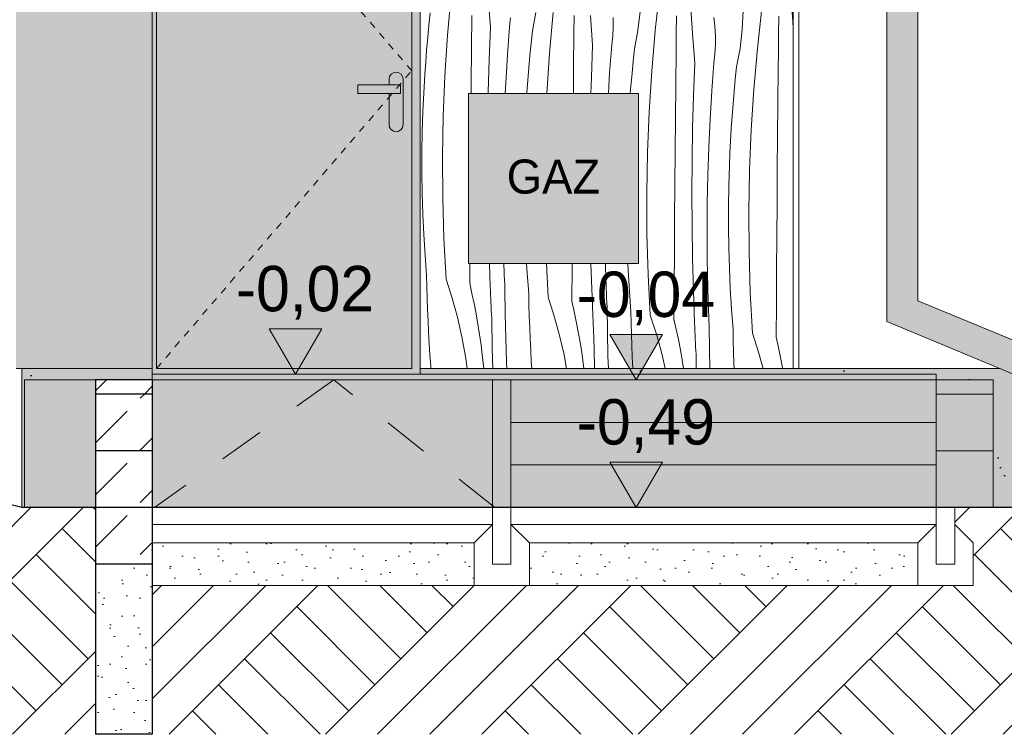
# Model space of a CAD drawing. Extents: x -366324 to -207045, y 68808 to 138616.
# Tile 140 of 170: x -234279 to -230807, y 113720 to 116240. Entities that reach past the tile are written whole.
import ezdxf

# ---------------------------------------------------------------- set-up
doc = ezdxf.new("R2010")
doc.units = 0
doc.header["$MEASUREMENT"] = 0
for name, pattern in [('Dashed', [564.444447, 282.222223, -282.222223]), ('Hidden Line', [50, 25, -25]), ('Przerywana', [320, 160, -160])]:
    doc.linetypes.add(name, pattern=pattern)
for name, color, linetype, lineweight in [('Arch IS_Nr_Pióra__21', 7, 'Continuous', 9), ('Arch kolorystyka_Nr_Pióra__1', 7, 'Continuous', 25), ('Arch kolorystyka_Nr_Pióra__41', 7, 'Continuous', 15), ('Arch okna_Nr_Pióra__21', 7, 'Continuous', 9), ('Arch opisy_Nr_Pióra__1', 7, 'Continuous', 25), ('Arch rynny_Nr_Pióra__21', 7, 'Continuous', 9), ('Arch schody_Nr_Pióra__1', 7, 'Continuous', 25), ('Arch schody_Nr_Pióra__21', 7, 'Continuous', 9), ('Arch wymiary_Nr_Pióra__21', 7, 'Continuous', 9), ('arch wypelnienia_Nr_Pióra__100', 2, 'Continuous', 25), ('arch wypelnienia_Nr_Pióra__21', 7, 'Continuous', 9), ('Arch ściany zewnętrzne_Nr_Pióra__21', 7, 'Continuous', 9), ('INWENT TEREN_Nr_Pióra__1', 7, 'Continuous', 25)]:
    doc.layers.add(name, color=color, linetype=linetype, lineweight=lineweight)
for name, color, linetype, lineweight, true_color in [('Arch kolorystyka_Nr_Pióra__2', 7, 'Continuous', 13, 0x7f7f7f), ('Arch kolorystyka_Nr_Pióra__22', 7, 'Continuous', 9, 0x7f7f7f), ('Arch kolorystyka_Nr_Pióra__4', 7, 'Continuous', 9, 0x029e21), ('Arch kolorystyka_Nr_Pióra__81', 7, 'Continuous', 9, 0x5d5d5d), ('Arch teren_Nr_Pióra__2', 7, 'Continuous', 13, 0x7f7f7f), ('arch wypelnienia_Nr_Pióra__2', 7, 'Continuous', 13, 0x7f7f7f)]:
    doc.layers.add(name, color=color, linetype=linetype, lineweight=lineweight, true_color=true_color)
doc.layers.add('Arch wymiary', color=7, linetype='Continuous')
doc.styles.add('GENERATED_STYLE_1', font='txt')
doc.styles.add('GENERATED_STYLE_4', font='txt')
pattern_1 = [(45, (0, 0), (-183.84776, 183.84776), [195, -65]), (45, (1e-14, 183.85), (-183.84776, 183.84776), [195, -65])]
pattern_2 = [(45, (0, 200), (-63.63961, 63.63961), [0, -60, 0, -90]), (110, (200, 200), (84.572336, 30.781813), [0, -44, 0, -76])]
pattern_3 = [(45, (0, 300), (-95.459415, 95.459415), [0, -90, 0, -135]), (110, (300, 300), (126.858504, 46.17272), [0, -66, 0, -114])]
pattern_4 = [(45, (0, 0), (-275.77163, 275.77163), []), (45, (-91.9, 91.9), (-551.5433, 551.5433), []), (45, (-183.85, 183.85), (-551.5433, 551.5433), []), (135, (-275.77, 275.77), (91.92388, 91.92388), [390, -390])]

# ---------------------------------------------------------------- blocks, each defined once
blk = doc.blocks.new('*X122')
at = {"layer": 'Arch kolorystyka_Nr_Pióra__22', "linetype": 'Continuous'}
for p, q in [((-232771, 116185.2), (-232758.4, 116328.1)), ((-232038, 116201), (-232022, 116343.6)), ((-231553.3, 116231.6), (-231559.4, 116336.1)), ((-232619.2, 116213.2), (-232627, 116317.6)), ((-231906.6, 116190.6), (-231913.5, 116295.1)), ((-232836.2, 116220.2), (-232831.6, 116263.5)), ((-232686.2, 116136.7), (-232685.1, 116254.7)), ((-232471.4, 116200), (-232459.5, 116265.4)), ((-232410.8, 116121.6), (-232398.2, 116264.5)), ((-232099.3, 116201.9), (-232091.7, 116268)), ((-231731.5, 116204.5), (-231728.2, 116271)), ((-231677.8, 116137.5), (-231661.8, 116280.1)), ((-232840.4, 116176.9), (-232836.2, 116220.2)), ((-232551.7, 116214.1), (-232548.2, 116246.1)), ((-232324.9, 116191.2), (-232324.3, 116253.9)), ((-232259, 116149.7), (-232266.8, 116254.1)), ((-232186.3, 116214.7), (-232186.4, 116246.9)), ((-231964.1, 116190.4), (-231963.4, 116253)), ((-231828.1, 116215.5), (-231831.8, 116247.5)), ((-231603.1, 116189.5), (-231602.3, 116252.2)), ((-231551.9, 116209.6), (-231553.3, 116231.6)), ((-232780.3, 116042), (-232771, 116185.2)), ((-232623.6, 116098.8), (-232619.2, 116213.2)), ((-232559.1, 116115.3), (-232551.7, 116214.1)), ((-232476, 116156.7), (-232471.4, 116200)), ((-232326, 116073.2), (-232324.9, 116191.2)), ((-232188, 116182.6), (-232186.3, 116214.7)), ((-232111.2, 116136.5), (-232099.3, 116201.9)), ((-232050.6, 116058.1), (-232038, 116201)), ((-231964.7, 116127.7), (-231964.1, 116190.4)), ((-231898.8, 116086.1), (-231906.6, 116190.6)), ((-231826.1, 116183.4), (-231828.1, 116215.5)), ((-231739.1, 116138.4), (-231731.5, 116204.5)), ((-231603.9, 116126.8), (-231603.1, 116189.5)), ((-232844.2, 116133.5), (-232840.4, 116176.9)), ((-232480.2, 116113.4), (-232476, 116156.7)), ((-232198.9, 116051.8), (-232191.5, 116150.6)), ((-232191.5, 116150.6), (-232188, 116182.6)), ((-231827.8, 116119.1), (-231826.1, 116151.2)), ((-231826.1, 116151.2), (-231826.1, 116183.4)), ((-232847.6, 116090.1), (-232844.2, 116133.5)), ((-232687.2, 116018.6), (-232686.2, 116136.7)), ((-232420, 115979.6), (-232410.8, 116121.6)), ((-232263.4, 116035.3), (-232259, 116149.7)), ((-232115.8, 116093.2), (-232111.2, 116136.5)), ((-231965.8, 116009.6), (-231964.7, 116127.7)), ((-231831.3, 116087.1), (-231827.8, 116119.1)), ((-231751, 116072.9), (-231739.1, 116138.4)), ((-231690.4, 115994.6), (-231677.8, 116137.5)), ((-231604.5, 116064.2), (-231603.9, 116126.8)), ((-232850.6, 116046.7), (-232847.6, 116090.1)), ((-232626.7, 115984.3), (-232623.6, 116098.8)), ((-232565.2, 116016.3), (-232559.1, 116115.3)), ((-232484, 116070), (-232480.2, 116113.4)), ((-232120, 116049.9), (-232115.8, 116093.2)), ((-231903.2, 115971.7), (-231898.8, 116086.1)), ((-231838.7, 115988.2), (-231831.3, 116087.1)), ((-232853.2, 116003.3), (-232850.6, 116046.7)), ((-232487.4, 116026.6), (-232484, 116070)), ((-232326.8, 115979.6), (-232326, 116073.2)), ((-232203.3, 115979.6), (-232198.9, 116051.8)), ((-232123.8, 116006.5), (-232120, 116049.9)), ((-232059.8, 115915), (-232050.6, 116058.1)), ((-231755.6, 116029.7), (-231751, 116072.9)), ((-231605.6, 115946.1), (-231604.5, 116064.2)), ((-232786.1, 115898.7), (-232780.3, 116042)), ((-232687.5, 115979.6), (-232687.2, 116018.6)), ((-232566.9, 115979.6), (-232565.2, 116016.3)), ((-232490.4, 115983.2), (-232487.4, 116026.6)), ((-232264.9, 115979.6), (-232263.4, 116035.3)), ((-231759.8, 115986.3), (-231755.6, 116029.7)), ((-232855.5, 115959.8), (-232853.2, 116003.3)), ((-232626.8, 115979.6), (-232626.7, 115984.3)), ((-232490.6, 115979.6), (-232490.4, 115983.2)), ((-232125.9, 115979.6), (-232123.8, 116006.5)), ((-231966.8, 115891.6), (-231965.8, 116009.6)), ((-231844.8, 115889.3), (-231838.7, 115988.2)), ((-231763.6, 115943), (-231759.8, 115986.3)), ((-231699.6, 115851.5), (-231690.4, 115994.6)), ((-232857.3, 115916.3), (-232855.5, 115959.8)), ((-231906.3, 115857.3), (-231903.2, 115971.7)), ((-231767, 115899.6), (-231763.6, 115943)), ((-231606.6, 115828.1), (-231605.6, 115946.1)), ((-232859.5, 115843.9), (-232857.3, 115916.3)), ((-232065.7, 115771.6), (-232059.8, 115915)), ((-232788.6, 115755.2), (-232786.1, 115898.7)), ((-231967.8, 115773.6), (-231966.8, 115891.6)), ((-231849.5, 115790.3), (-231844.8, 115889.3)), ((-231770, 115856.2), (-231767, 115899.6)), ((-232860.6, 115771.4), (-232859.5, 115843.9)), ((-231908.2, 115742.9), (-231906.3, 115857.3)), ((-231772.6, 115812.7), (-231770, 115856.2)), ((-231705.5, 115708.1), (-231699.6, 115851.5)), ((-231774.8, 115769.2), (-231772.6, 115812.7)), ((-231607.6, 115710.1), (-231606.6, 115828.1)), ((-232860.6, 115699), (-232860.6, 115771.4)), ((-232068.2, 115628.2), (-232065.7, 115771.6)), ((-231968.7, 115655.5), (-231967.8, 115773.6)), ((-231852.8, 115691.2), (-231849.5, 115790.3)), ((-231776.7, 115725.8), (-231774.8, 115769.2)), ((-232787.7, 115611.8), (-232788.6, 115755.2)), ((-231908.9, 115628.4), (-231908.2, 115742.9)), ((-232859.5, 115626.6), (-232860.6, 115699)), ((-231778.9, 115653.3), (-231776.7, 115725.8)), ((-231708, 115564.7), (-231705.5, 115708.1)), ((-231608.5, 115592), (-231607.6, 115710.1)), ((-231854.8, 115592.1), (-231852.8, 115691.2)), ((-231969.6, 115537.5), (-231968.7, 115655.5)), ((-231780, 115580.9), (-231778.9, 115653.3)), ((-232857.3, 115554.1), (-232859.5, 115626.6)), ((-232783.5, 115468.4), (-232787.7, 115611.8)), ((-232067.3, 115484.8), (-232068.2, 115628.2)), ((-231908.4, 115513.9), (-231908.9, 115628.4)), ((-231855.4, 115492.9), (-231854.8, 115592.1)), ((-231780, 115508.5), (-231780, 115580.9)), ((-231707.1, 115421.2), (-231708, 115564.7)), ((-231609.4, 115474), (-231608.5, 115592)), ((-232854.1, 115481.8), (-232857.3, 115554.1)), ((-231970.4, 115419.5), (-231969.6, 115537.5)), ((-231906.7, 115399.5), (-231908.4, 115513.9)), ((-231854.7, 115393.8), (-231855.4, 115492.9)), ((-231778.9, 115436), (-231780, 115508.5)), ((-232849.7, 115409.5), (-232854.1, 115481.8)), ((-232775.8, 115325.1), (-232783.5, 115468.4)), ((-232063.1, 115341.4), (-232067.3, 115484.8)), ((-231610.2, 115356), (-231609.4, 115474)), ((-231776.7, 115363.6), (-231778.9, 115436)), ((-231702.9, 115277.9), (-231707.1, 115421.2)), ((-232844.3, 115337.2), (-232849.7, 115409.5)), ((-231971.2, 115301.4), (-231970.4, 115419.5)), ((-231903.7, 115285), (-231906.7, 115399.5)), ((-231852.7, 115294.7), (-231854.7, 115393.8)), ((-232692.4, 115310.4), (-232692, 115379.6)), ((-232620, 115297.7), (-232622.9, 115379.6)), ((-232571.6, 115371.8), (-232571.8, 115379.6)), ((-232571, 115355.1), (-232571.6, 115371.8)), ((-232570.3, 115338.5), (-232571, 115355.1)), ((-232489.5, 115345.9), (-232491.6, 115379.6)), ((-232415.6, 115261.6), (-232421.9, 115379.6)), ((-232332.2, 115246.9), (-232331.4, 115365)), ((-232331.4, 115365), (-232331.3, 115379.6)), ((-232263.9, 115348.5), (-232264.7, 115379.6)), ((-232212.9, 115358.2), (-232213.3, 115379.6)), ((-232212.4, 115341.5), (-232212.9, 115358.2)), ((-232133.7, 115354.8), (-232134.8, 115379.6)), ((-232129.3, 115282.4), (-232133.7, 115354.8)), ((-231773.5, 115291.2), (-231776.7, 115363.6)), ((-231611, 115237.9), (-231610.2, 115356)), ((-232843.5, 115297.3), (-232844.3, 115337.2)), ((-232775.8, 115325.1), (-232754.2, 115258)), ((-232569.7, 115321.8), (-232570.3, 115338.5)), ((-232569, 115305.2), (-232569.7, 115321.8)), ((-232484.1, 115273.7), (-232489.5, 115345.9)), ((-232259.8, 115234.2), (-232263.9, 115348.5)), ((-232211.9, 115324.9), (-232212.4, 115341.5)), ((-232211.3, 115308.2), (-232211.9, 115324.9)), ((-232055.4, 115198.1), (-232063.1, 115341.4)), ((-232842.4, 115257.3), (-232843.5, 115297.3)), ((-232692.4, 115310.4), (-232684.3, 115274.5)), ((-232619.4, 115283.6), (-232620, 115297.7)), ((-232618.8, 115269.6), (-232619.4, 115283.6)), ((-232568.2, 115288.5), (-232569, 115305.2)), ((-232567.2, 115202.8), (-232568.2, 115288.5)), ((-232210.8, 115291.6), (-232211.3, 115308.2)), ((-232210.1, 115275), (-232210.8, 115291.6)), ((-232123.9, 115210.2), (-232129.3, 115282.4)), ((-231972, 115183.4), (-231971.2, 115301.4)), ((-231899.6, 115170.6), (-231903.7, 115285)), ((-231852.2, 115278), (-231852.7, 115294.7)), ((-231769.1, 115218.9), (-231773.5, 115291.2)), ((-232841.1, 115217.4), (-232842.4, 115257.3)), ((-232754.2, 115258), (-232735.5, 115190)), ((-232684.3, 115274.5), (-232676.7, 115238.5)), ((-232618.2, 115255.6), (-232618.8, 115269.6)), ((-232617.5, 115241.6), (-232618.2, 115255.6)), ((-232483.3, 115233.8), (-232484.1, 115273.7)), ((-232415.6, 115261.6), (-232394, 115194.5)), ((-232209.5, 115258.3), (-232210.1, 115275)), ((-232208.8, 115241.7), (-232209.5, 115258.3)), ((-231851.7, 115261.4), (-231852.2, 115278)), ((-231851.1, 115244.7), (-231851.7, 115261.4)), ((-231695.2, 115134.6), (-231702.9, 115277.9)), ((-232839.4, 115177.5), (-232841.1, 115217.4)), ((-232676.7, 115238.5), (-232669.8, 115202.4)), ((-232616.8, 115227.6), (-232617.5, 115241.6)), ((-232616.2, 115213.5), (-232616.8, 115227.6)), ((-232615.5, 115199.5), (-232616.2, 115213.5)), ((-232482.2, 115193.8), (-232483.3, 115233.8)), ((-232332.2, 115246.9), (-232324.1, 115211)), ((-232259.2, 115220.1), (-232259.8, 115234.2)), ((-232258.6, 115206.1), (-232259.2, 115220.1)), ((-232208, 115225), (-232208.8, 115241.7)), ((-232207, 115139.3), (-232208, 115225)), ((-231850.6, 115228.1), (-231851.1, 115244.7)), ((-231849.9, 115211.4), (-231850.6, 115228.1)), ((-231763.7, 115146.7), (-231769.1, 115218.9)), ((-231611.8, 115119.9), (-231611, 115237.9)), ((-232735.5, 115190), (-232719.8, 115121.2)), ((-232669.8, 115202.4), (-232663.4, 115166.1)), ((-232614.7, 115185.5), (-232615.5, 115199.5)), ((-232613, 115080.8), (-232614.7, 115185.5)), ((-232565.1, 115117.1), (-232567.2, 115202.8)), ((-232480.9, 115153.9), (-232482.2, 115193.8)), ((-232394, 115194.5), (-232375.3, 115126.4)), ((-232324.1, 115211), (-232316.5, 115175)), ((-232258, 115192.1), (-232258.6, 115206.1)), ((-232257.3, 115178.1), (-232258, 115192.1)), ((-232256.6, 115164), (-232257.3, 115178.1)), ((-232123.1, 115170.2), (-232123.9, 115210.2)), ((-232055.4, 115198.1), (-232033.7, 115131)), ((-231972, 115183.4), (-231963.9, 115147.5)), ((-231849.3, 115194.8), (-231849.9, 115211.4)), ((-231848.6, 115178.2), (-231849.3, 115194.8)), ((-231847.8, 115161.5), (-231848.6, 115178.2)), ((-232837.5, 115137.5), (-232839.4, 115177.5)), ((-232663.4, 115166.1), (-232657.6, 115129.8)), ((-232479.2, 115113.9), (-232480.9, 115153.9)), ((-232316.5, 115175), (-232309.6, 115138.8)), ((-232256, 115150), (-232256.6, 115164)), ((-232255.3, 115136), (-232256, 115150)), ((-232122, 115130.3), (-232123.1, 115170.2)), ((-231963.9, 115147.5), (-231956.3, 115111.5)), ((-231899, 115156.6), (-231899.6, 115170.6)), ((-231898.4, 115142.6), (-231899, 115156.6)), ((-231846.8, 115075.8), (-231847.8, 115161.5)), ((-231762.9, 115106.7), (-231763.7, 115146.7)), ((-232835.3, 115097.7), (-232837.5, 115137.5)), ((-232719.8, 115121.2), (-232707.2, 115051.7)), ((-232657.6, 115129.8), (-232652.5, 115093.3)), ((-232562.1, 115031.4), (-232565.1, 115117.1)), ((-232477.3, 115074), (-232479.2, 115113.9)), ((-232375.3, 115126.4), (-232359.6, 115057.6)), ((-232309.6, 115138.8), (-232303.2, 115102.6)), ((-232254.5, 115122), (-232255.3, 115136)), ((-232252.8, 115017.3), (-232254.5, 115122)), ((-232204.9, 115053.6), (-232207, 115139.3)), ((-232120.7, 115090.4), (-232122, 115130.3)), ((-232033.7, 115131), (-232015.1, 115062.9)), ((-231956.3, 115111.5), (-231949.4, 115075.3)), ((-231897.8, 115128.6), (-231898.4, 115142.6)), ((-231897.1, 115114.6), (-231897.8, 115128.6)), ((-231896.4, 115100.5), (-231897.1, 115114.6)), ((-231695.2, 115134.6), (-231673.5, 115067.5)), ((-231611.8, 115119.9), (-231603.7, 115084)), ((-232832.8, 115057.8), (-232835.3, 115097.7)), ((-232652.5, 115093.3), (-232647.9, 115056.8)), ((-232611.2, 115009.6), (-232613, 115080.8)), ((-232475.1, 115034.1), (-232477.3, 115074)), ((-232303.2, 115102.6), (-232297.4, 115066.2)), ((-232119, 115050.4), (-232120.7, 115090.4)), ((-231949.4, 115075.3), (-231943, 115039.1)), ((-231895.8, 115086.5), (-231896.4, 115100.5)), ((-231895.1, 115072.5), (-231895.8, 115086.5)), ((-231845.2, 115009.6), (-231846.8, 115075.8)), ((-231761.8, 115066.8), (-231762.9, 115106.7)), ((-231603.7, 115084), (-231596.1, 115048)), ((-232830, 115017.9), (-232832.8, 115057.8)), ((-232707.2, 115051.7), (-232701.5, 115009.6)), ((-232647.9, 115056.8), (-232643.9, 115020.2)), ((-232359.6, 115057.6), (-232350.9, 115009.6)), ((-232297.4, 115066.2), (-232292.3, 115029.8)), ((-232203.4, 115009.6), (-232204.9, 115053.6)), ((-232117.1, 115010.5), (-232119, 115050.4)), ((-232015.1, 115062.9), (-232002.9, 115009.6)), ((-231943, 115039.1), (-231938.3, 115009.6)), ((-231894.3, 115058.5), (-231895.1, 115072.5)), ((-231893.5, 115009.6), (-231894.3, 115058.5)), ((-231760.5, 115026.8), (-231761.8, 115066.8)), ((-231673.5, 115067.5), (-231657.7, 115009.6)), ((-231596.1, 115048), (-231589.2, 115011.8)), ((-232829.6, 115009.6), (-232830, 115017.9)), ((-232642.3, 115009.6), (-232643.9, 115020.2)), ((-232561.1, 115009.6), (-232562.1, 115031.4)), ((-232473.5, 115009.6), (-232475.1, 115034.1)), ((-232292.3, 115029.8), (-232289.7, 115009.6)), ((-232252.6, 115009.6), (-232252.8, 115017.3)), ((-232117, 115009.6), (-232117.1, 115010.5)), ((-231759.7, 115009.6), (-231760.5, 115026.8)), ((-231589.2, 115011.8), (-231588.8, 115009.6))]:
    blk.add_line(p, q, dxfattribs=at)
blk = doc.blocks.new('Wypełnienie_61')
at = {"layer": 'Arch kolorystyka_Nr_Pióra__22', "linetype": 'Dashed'}
blk.add_blockref('*X122', (0, 0), dxfattribs=at)
blk = doc.blocks.new('Wymiary_209', base_point=(-232105, 114519.6))
at = {"layer": 'Arch wymiary_Nr_Pióra__21', "linetype": 'Continuous'}
blk.add_hatch(color=256, dxfattribs=at).paths.add_polyline_path([(-232105, 114519.6), (-232197.8, 114679.6), (-232012.2, 114679.6)], flags=0)
for p, q in [((-232105, 114519.6), (-232197.8, 114679.6)), ((-232197.8, 114679.6), (-232012.2, 114679.6)), ((-232012.2, 114679.6), (-232105, 114519.6)), ((-232105, 114519.6), (-232225, 114519.6)), ((-232105, 114519.6), (-231985, 114519.6))]:
    blk.add_line(p, q, dxfattribs=at)
at = {"layer": 'Arch wymiary_Nr_Pióra__21', "insert": (-232315, 114711.6), "char_height": 160, "attachment_point": 7, "style": 'GENERATED_STYLE_1'}
blk.add_mtext('{-0,49}', dxfattribs=at)
blk = doc.blocks.new('Wymiary_210', base_point=(-232105, 114969.6))
at = {"layer": 'Arch wymiary_Nr_Pióra__21', "linetype": 'Continuous'}
blk.add_hatch(color=256, dxfattribs=at).paths.add_polyline_path([(-232105, 114969.6), (-232197.8, 115129.6), (-232012.2, 115129.6)], flags=0)
for p, q in [((-232105, 114969.6), (-232197.8, 115129.6)), ((-232197.8, 115129.6), (-232012.2, 115129.6)), ((-232012.2, 115129.6), (-232105, 114969.6)), ((-232105, 114969.6), (-232225, 114969.6)), ((-232105, 114969.6), (-231985, 114969.6))]:
    blk.add_line(p, q, dxfattribs=at)
at = {"layer": 'Arch wymiary_Nr_Pióra__21', "insert": (-232315, 115161.6), "char_height": 160, "attachment_point": 7, "style": 'GENERATED_STYLE_1'}
blk.add_mtext('{-0,04}', dxfattribs=at)
blk = doc.blocks.new('Wymiary_219', base_point=(-233307, 114989.6))
at = {"layer": 'Arch wymiary_Nr_Pióra__21', "linetype": 'Continuous'}
blk.add_hatch(color=256, dxfattribs=at).paths.add_polyline_path([(-233307, 114989.6), (-233399.8, 115149.6), (-233214.2, 115149.6)], flags=0)
for p, q in [((-233307, 114989.6), (-233399.8, 115149.6)), ((-233399.8, 115149.6), (-233214.2, 115149.6)), ((-233214.2, 115149.6), (-233307, 114989.6)), ((-233307, 114989.6), (-233427, 114989.6)), ((-233307, 114989.6), (-233187, 114989.6))]:
    blk.add_line(p, q, dxfattribs=at)
at = {"layer": 'Arch wymiary_Nr_Pióra__21', "insert": (-233517, 115181.6), "char_height": 160, "attachment_point": 7, "style": 'GENERATED_STYLE_1'}
blk.add_mtext('{-0,02}', dxfattribs=at)

msp = doc.modelspace()

# ---------------------------------------------------------------- hatches: boundary and pattern name
at = {"layer": 'Arch kolorystyka_Nr_Pióra__1', "linetype": 'Continuous'}
h = msp.add_hatch(dxfattribs=at)
h.set_pattern_fill('Carpet', color=256, style=0, pattern_type=2)
h.set_pattern_definition(pattern_3)
h.paths.add_polyline_path([(-233811.9, 115009.6), (-233811.9, 114969.6), (-234261.9, 114969.6), (-234261.9, 114519.6), (-234271.9, 114519.6), (-234271.9, 115009.6)], flags=0)
h = msp.add_hatch(dxfattribs=at)
h.set_pattern_fill('Carpet', color=256, style=0, pattern_type=2)
h.set_pattern_definition(pattern_3)
h.paths.add_polyline_path([(-232866.9, 114989.6), (-231046.9, 114989.6), (-231046.9, 114969.6), (-230846.9, 114969.6), (-230846.9, 114519.6), (-230661.9, 114519.6), (-228246.9, 114519.6), (-228246.9, 114969.6), (-228046.9, 114969.6), (-228046.9, 114519.6), (-225226.9, 114519.6), (-225226.9, 114969.6), (-224776.9, 114969.6), (-224776.9, 114989.6), (-224776.9, 115009.6), (-228246.9, 115009.6), (-230661.9, 115009.6), (-230661.9, 114669.6), (-230661.9, 114608.8, -0.228497), (-230676.5, 114578.5, -0.165487), (-230712.5, 114564.3, -0.039062), (-230721.3, 114564.3, -0.165487), (-230757.3, 114578.5, -0.228497), (-230771.9, 114608.8), (-230771.9, 114988.7), (-230822.2, 115009.6), (-232866.9, 115009.6)], flags=0)
at = {"layer": 'Arch kolorystyka_Nr_Pióra__2', "linetype": 'Continuous'}
h = msp.add_hatch(color=256, dxfattribs=at)
h.paths.add_polyline_path([(-232896.9, 115009.6), (-233796.9, 115009.6), (-233796.9, 117109.6), (-232896.9, 117109.6)], flags=0)
h.paths.add_polyline_path([(-233086.9, 115979.6), (-232976.9, 115979.6), (-232976.9, 115966.2), (-232976.9, 115869.6, 1), (-232926.9, 115869.6), (-232926.9, 116024.6), (-232926.9, 116029.6, 1), (-232976.9, 116029.6), (-232976.9, 116009.6), (-233086.9, 116009.6)], flags=0)
at = {"layer": 'Arch kolorystyka_Nr_Pióra__4', "linetype": 'Continuous'}
msp.add_hatch(color=256, dxfattribs=at).paths.add_polyline_path([(-233811.9, 122584.8), (-233811.9, 123659.6), (-234291.9, 123659.6), (-234291.9, 115009.6), (-233811.9, 115009.6), (-233811.9, 117879.6), (-233811.9, 118674.6), (-233811.9, 118844.6), (-233861.9, 118844.6), (-233861.9, 119824.6), (-233811.9, 119824.6), (-233811.9, 122384.6)], flags=0)
at = {"layer": 'Arch kolorystyka_Nr_Pióra__41', "linetype": 'Continuous'}
for points in [[(-231111.9, 115248.6), (-231111.9, 122173.9, -0.545455), (-231221.9, 122173.9), (-231221.9, 115175.1), (-230771.9, 114988.7), (-230771.9, 114608.8, 0.811514), (-230661.9, 114608.8), (-230661.9, 115062.2)], [(-233086.9, 115979.6), (-232976.9, 115979.6), (-232976.9, 115966.2), (-232976.9, 115869.6, 1), (-232926.9, 115869.6), (-232926.9, 116024.6), (-232926.9, 116029.6, 1), (-232976.9, 116029.6), (-232976.9, 116009.6), (-233086.9, 116009.6)]]:
    msp.add_hatch(color=256, dxfattribs=at).paths.add_polyline_path(points, flags=0)
h = msp.add_hatch(color=256, dxfattribs=at)
h.paths.add_polyline_path([(-232866.9, 114989.6), (-233811.9, 114989.6), (-233811.9, 117879.6), (-232866.9, 117879.6)], flags=0)
h.paths.add_polyline_path([(-233746.9, 117799.6), (-233746.9, 117229.6), (-232946.9, 117229.6), (-232946.9, 117799.6)], flags=0)
h.paths.add_polyline_path([(-232896.9, 115009.6), (-233796.9, 115009.6), (-233796.9, 117109.6), (-232896.9, 117109.6)], flags=0)
at = {"layer": 'Arch kolorystyka_Nr_Pióra__81', "linetype": 'Continuous', "lineweight": 0, "true_color": 0x454545}
for points in [[(-234261.9, 114969.6), (-234261.9, 114519.6), (-234271.9, 114519.6), (-234271.9, 115009.6), (-233811.9, 115009.6), (-233811.9, 114969.6)], [(-230822.2, 115009.6), (-232866.9, 115009.6), (-232866.9, 114989.6), (-231046.9, 114989.6), (-231046.9, 114969.6), (-230846.9, 114969.6), (-230846.9, 114519.6), (-230661.9, 114519.6), (-228246.9, 114519.6), (-228246.9, 114969.6), (-228046.9, 114969.6), (-228046.9, 114519.6), (-225226.9, 114519.6), (-225226.9, 114969.6), (-224776.9, 114969.6), (-224776.9, 114989.6), (-224776.9, 115009.6), (-228246.9, 115009.6), (-230661.9, 115009.6), (-230661.9, 114669.6), (-230661.9, 114608.8, -0.811514), (-230771.9, 114608.8), (-230771.9, 114988.7)], [(-234011.9, 114519.6), (-234011.9, 114969.6), (-234261.9, 114969.6), (-234261.9, 114519.6)], [(-232611.9, 114519.6), (-232546.9, 114519.6), (-232546.9, 114989.6), (-232611.9, 114989.6)], [(-231046.9, 114969.6), (-231046.9, 114519.6), (-230846.9, 114519.6), (-230846.9, 114969.6)]]:
    msp.add_hatch(color=250, dxfattribs=at).paths.add_polyline_path(points, flags=0)
at = {"layer": 'Arch kolorystyka_Nr_Pióra__81', "linetype": 'Continuous', "lineweight": 0, "true_color": 0x171717}
for points in [[(-233811.9, 114519.6), (-232611.9, 114519.6), (-232611.9, 114989.6), (-233811.9, 114989.6)], [(-232546.9, 114519.6), (-231046.9, 114519.6), (-231046.9, 114969.6), (-231046.9, 114989.6), (-232546.9, 114989.6)]]:
    msp.add_hatch(color=250, dxfattribs=at).paths.add_polyline_path(points, flags=0)
at = {"layer": 'Arch teren_Nr_Pióra__2', "linetype": 'Continuous'}
h = msp.add_hatch(dxfattribs=at)
h.set_pattern_fill('Earth', color=256, style=0, pattern_type=2)
h.set_pattern_definition(pattern_4)
h.paths.add_polyline_path([(-234011.9, 113719.6), (-234011.9, 114519.6), (-234271.9, 114519.6), (-234406.4, 114552.2), (-236456.3, 114572.3), (-236456.3, 114110.2), (-235844.7, 114103.3), (-234853.3, 113719.6)], flags=0)
h = msp.add_hatch(dxfattribs=at)
h.set_pattern_fill('Earth', color=256, style=0, pattern_type=2)
h.set_pattern_definition(pattern_4)
h.paths.add_polyline_path([(-228246.9, 114519.6), (-230981.9, 114519.6), (-230981.9, 114459.6), (-230916.9, 114394.6), (-230916.9, 113719.6), (-228246.9, 113719.6), (-228246.9, 114394.6)], flags=0)
h = msp.add_hatch(dxfattribs=at)
h.set_pattern_fill('Earth', color=256, style=0, pattern_type=2)
h.set_pattern_definition(pattern_4)
h.paths.add_polyline_path([(-230916.9, 113719.6), (-233811.9, 113719.6), (-233811.9, 114244.6), (-230916.9, 114244.6)], flags=0)
at = {"layer": 'arch wypelnienia_Nr_Pióra__100', "linetype": 'Continuous', "lineweight": 0, "true_color": 0xbfbf00}
msp.add_hatch(color=52, dxfattribs=at).paths.add_polyline_path([(-232096.9, 115979.6), (-232696.9, 115979.6), (-232696.9, 115379.6), (-232096.9, 115379.6)], flags=0)
at = {"layer": 'arch wypelnienia_Nr_Pióra__2', "linetype": 'Continuous'}
h = msp.add_hatch(dxfattribs=at)
h.set_pattern_fill('Cut_Stone', color=256, style=0, pattern_type=2)
h.set_pattern_definition(pattern_2)
h.paths.add_polyline_path([(-232676.9, 114394.6), (-232676.9, 114244.6), (-233811.9, 114244.6), (-233811.9, 114394.6)], flags=0)
h = msp.add_hatch(dxfattribs=at)
h.set_pattern_fill('Cut_Stone', color=256, style=0, pattern_type=2)
h.set_pattern_definition(pattern_2)
h.paths.add_polyline_path([(-231111.9, 114394.6), (-231111.9, 114244.6), (-232481.9, 114244.6), (-232481.9, 114394.6)], flags=0)
at = {"layer": 'arch wypelnienia_Nr_Pióra__21', "linetype": 'Continuous'}
h = msp.add_hatch(dxfattribs=at)
h.set_pattern_fill('Dashed', color=256, style=0, pattern_type=2)
h.set_pattern_definition(pattern_1)
h.paths.add_polyline_path([(-234011.9, 114919.6), (-233811.9, 114919.6), (-233811.9, 114969.6), (-234011.9, 114969.6)], flags=0)
h = msp.add_hatch(dxfattribs=at)
h.set_pattern_fill('Dashed', color=256, style=0, pattern_type=2)
h.set_pattern_definition(pattern_1)
h.paths.add_polyline_path([(-234011.9, 114719.6), (-233811.9, 114719.6), (-233811.9, 114919.6), (-234011.9, 114919.6)], flags=0)
h = msp.add_hatch(dxfattribs=at)
h.set_pattern_fill('Dashed', color=256, style=0, pattern_type=2)
h.set_pattern_definition(pattern_1)
h.paths.add_polyline_path([(-234011.9, 114519.6), (-233811.9, 114519.6), (-233811.9, 114719.6), (-234011.9, 114719.6)], flags=0)
h = msp.add_hatch(dxfattribs=at)
h.set_pattern_fill('Dashed', color=256, style=0, pattern_type=2)
h.set_pattern_definition(pattern_1)
h.paths.add_polyline_path([(-234011.9, 114319.6), (-233811.9, 114319.6), (-233811.9, 114519.6), (-234011.9, 114519.6)], flags=0)
h = msp.add_hatch(dxfattribs=at)
h.set_pattern_fill('Cut_Stone', color=256, style=0, pattern_type=2)
h.set_pattern_definition(pattern_2)
h.paths.add_polyline_path([(-234011.9, 113719.6), (-233811.9, 113719.6), (-233811.9, 114319.6), (-234011.9, 114319.6)], flags=0)

# ---------------------------------------------------------------- linework, layer by layer
at = {"layer": 'Arch IS_Nr_Pióra__21', "linetype": 'Continuous'}
for p, q in [((-232696.9, 115379.6), (-232696.9, 115979.6)), ((-232696.9, 115979.6), (-232096.9, 115979.6)), ((-232096.9, 115979.6), (-232096.9, 115379.6)), ((-232096.9, 115379.6), (-232696.9, 115379.6))]:
    msp.add_line(p, q, dxfattribs=at)
at = {"layer": 'Arch okna_Nr_Pióra__21', "linetype": 'Continuous'}
for p, q in [((-233796.9, 117109.6), (-233796.9, 115009.6)), ((-232896.9, 117109.6), (-232896.9, 115009.6)), ((-232976.9, 116009.6), (-232976.9, 116029.6)), ((-232926.9, 115869.6), (-232926.9, 116029.6)), ((-233086.9, 115979.6), (-233086.9, 116009.6)), ((-232936.9, 116009.6), (-233086.9, 116009.6)), ((-232936.9, 115979.6), (-233086.9, 115979.6)), ((-232976.9, 115869.6), (-232976.9, 115979.6)), ((-232936.9, 116009.6), (-232936.9, 115979.6)), ((-233796.9, 115009.6), (-232896.9, 115009.6))]:
    msp.add_line(p, q, dxfattribs=at)
at = {"layer": 'Arch okna_Nr_Pióra__21', "linetype": 'Hidden Line'}
for p, q in [((-232896.9, 116059.6), (-233796.9, 117109.6)), ((-233796.9, 115009.6), (-232896.9, 116059.6))]:
    msp.add_line(p, q, dxfattribs=at)
at = {"layer": 'Arch okna_Nr_Pióra__21', "linetype": 'Continuous'}
for centre, start, end in [((-232951.9, 116029.6), 0, 180), ((-232951.9, 115869.6), 180, 0)]:
    msp.add_arc(centre, 25, start, end, dxfattribs=at)
at = {"layer": 'Arch rynny_Nr_Pióra__21', "linetype": 'Continuous'}
for p, q in [((-231221.9, 122284.6), (-231221.9, 115175.1)), ((-231111.9, 122284.6), (-231111.9, 115248.6)), ((-230661.9, 115062.2), (-231111.9, 115248.6)), ((-230771.9, 114988.7), (-231221.9, 115175.1))]:
    msp.add_line(p, q, dxfattribs=at)
at = {"layer": 'Arch schody_Nr_Pióra__1', "linetype": 'Continuous'}
for p, q in [((-234011.9, 114969.6), (-234011.9, 113719.6)), ((-233811.9, 114969.6), (-234011.9, 114969.6)), ((-233811.9, 114969.6), (-233811.9, 113719.6)), ((-233811.9, 114919.6), (-234011.9, 114919.6)), ((-233811.9, 114719.6), (-234011.9, 114719.6)), ((-233811.9, 114519.6), (-234011.9, 114519.6)), ((-233811.9, 114319.6), (-234011.9, 114319.6)), ((-233811.9, 113719.6), (-234011.9, 113719.6))]:
    msp.add_line(p, q, dxfattribs=at)
at = {"layer": 'Arch schody_Nr_Pióra__21', "linetype": 'Continuous'}
for p, q in [((-233811.9, 114969.6), (-234261.9, 114969.6)), ((-234261.9, 114969.6), (-234261.9, 114519.6)), ((-230981.9, 114969.6), (-233811.9, 114969.6)), ((-232611.9, 114969.6), (-232611.9, 114519.6)), ((-232546.9, 114969.6), (-232546.9, 114519.6)), ((-231046.9, 114989.6), (-231046.9, 114519.6)), ((-231046.9, 114969.6), (-231046.9, 114519.6)), ((-230846.9, 114969.6), (-231046.9, 114969.6)), ((-230846.9, 114969.6), (-230846.9, 114519.6)), ((-230846.9, 114919.6), (-231046.9, 114919.6)), ((-231046.9, 114819.6), (-232546.9, 114819.6)), ((-230846.9, 114719.6), (-231046.9, 114719.6)), ((-231046.9, 114669.6), (-232546.9, 114669.6)), ((-233811.9, 114519.6), (-232611.9, 114519.6)), ((-232611.9, 114519.6), (-232546.9, 114519.6)), ((-232611.9, 114319.6), (-232611.9, 114519.6)), ((-232546.9, 114519.6), (-232546.9, 114319.6)), ((-232546.9, 114519.6), (-231046.9, 114519.6)), ((-230846.9, 114519.6), (-231046.9, 114519.6)), ((-231046.9, 114519.6), (-230981.9, 114519.6)), ((-231046.9, 114319.6), (-231046.9, 114519.6)), ((-230981.9, 114519.6), (-230981.9, 114319.6)), ((-233811.9, 114459.6), (-232611.9, 114459.6)), ((-232676.9, 114394.6), (-232611.9, 114459.6)), ((-232481.9, 114394.6), (-232546.9, 114459.6)), ((-232546.9, 114459.6), (-231046.9, 114459.6)), ((-231111.9, 114394.6), (-231046.9, 114459.6)), ((-230916.9, 114394.6), (-230981.9, 114459.6)), ((-233811.9, 114394.6), (-232676.9, 114394.6)), ((-232676.9, 114244.6), (-232676.9, 114394.6)), ((-232611.9, 114369.6), (-232611.9, 114394.6)), ((-232481.9, 114244.6), (-232481.9, 114394.6)), ((-232481.9, 114394.6), (-231111.9, 114394.6)), ((-231111.9, 114244.6), (-231111.9, 114394.6)), ((-231046.9, 114369.6), (-231046.9, 114394.6)), ((-230916.9, 114244.6), (-230916.9, 114394.6)), ((-232546.9, 114319.6), (-232611.9, 114319.6)), ((-230981.9, 114319.6), (-231046.9, 114319.6)), ((-233811.9, 114244.6), (-232676.9, 114244.6)), ((-232481.9, 114244.6), (-232676.9, 114244.6)), ((-232481.9, 114244.6), (-231111.9, 114244.6)), ((-230916.9, 114244.6), (-231111.9, 114244.6))]:
    msp.add_line(p, q, dxfattribs=at)
at = {"layer": 'Arch schody_Nr_Pióra__21', "linetype": 'Przerywana'}
for p, q in [((-233171.7, 114969.6), (-233804.2, 114519.6)), ((-232604.2, 114519.6), (-233171.7, 114969.6))]:
    msp.add_line(p, q, dxfattribs=at)
at = {"layer": 'Arch ściany zewnętrzne_Nr_Pióra__21', "linetype": 'Continuous'}
for p, q in [((-233811.9, 122384.6), (-233811.9, 115009.6)), ((-232866.9, 117879.6), (-232866.9, 114989.6)), ((-231551.9, 117879.6), (-231551.9, 115009.6)), ((-231531.9, 117879.6), (-231531.9, 115009.6)), ((-233811.9, 115009.6), (-234291.9, 115009.6)), ((-234271.9, 115009.6), (-234271.9, 114519.6)), ((-233811.9, 115009.6), (-233811.9, 114519.6)), ((-230822.2, 115009.6), (-232866.9, 115009.6)), ((-231046.9, 114989.6), (-233811.9, 114989.6))]:
    msp.add_line(p, q, dxfattribs=at)
at = {"layer": 'INWENT TEREN_Nr_Pióra__1', "linetype": 'Continuous'}
for p, q in [((-234271.9, 114519.6), (-234406.4, 114552.2)), ((-234011.9, 114519.6), (-234271.9, 114519.6)), ((-228246.9, 114519.6), (-233811.9, 114519.6))]:
    msp.add_line(p, q, dxfattribs=at)

# ---------------------------------------------------------------- block references
at = {"layer": 'Arch kolorystyka_Nr_Pióra__22', "linetype": 'Dashed'}
msp.add_blockref('Wypełnienie_61', (0, 0), dxfattribs=at)
at = {"layer": 'Arch wymiary', "linetype": 'Continuous'}
for name, p in [('Wymiary_219', (-233307, 114989.6)), ('Wymiary_210', (-232105, 114969.6)), ('Wymiary_209', (-232105, 114519.6))]:
    msp.add_blockref(name, p, dxfattribs=at)

# ---------------------------------------------------------------- texts
at = {"layer": 'Arch opisy_Nr_Pióra__1', "linetype": 'Continuous', "insert": (-232396.9, 115746.4), "char_height": 120, "attachment_point": 2, "style": 'GENERATED_STYLE_4'}
msp.add_mtext('{GAZ}', dxfattribs=at)

doc.saveas('drawing.dxf')
